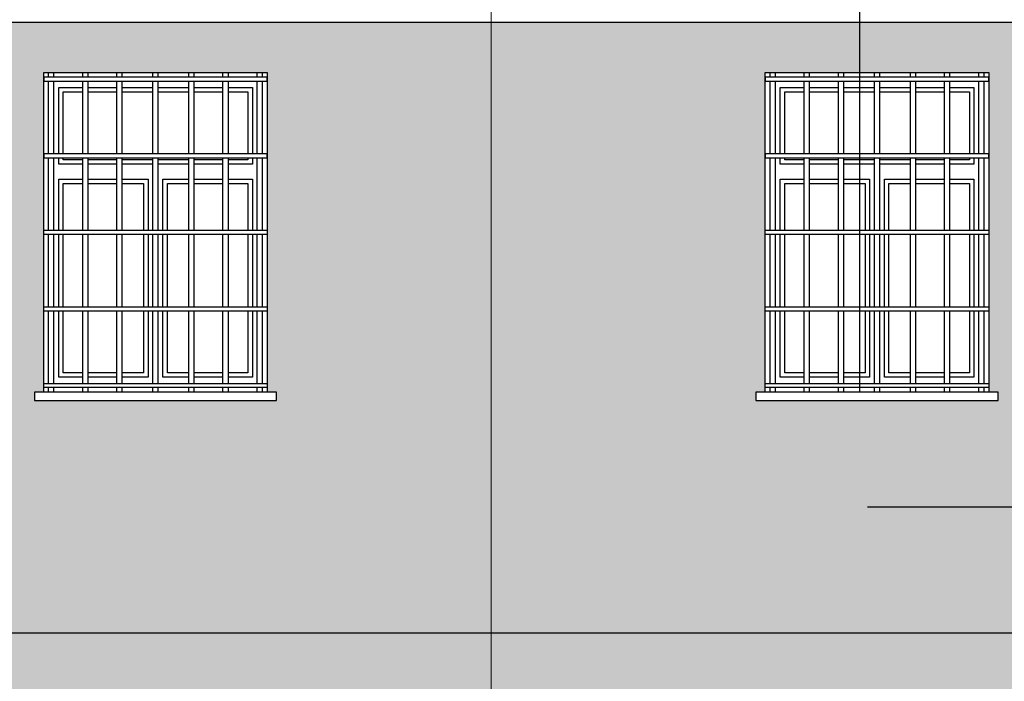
# Model space of a CAD drawing. Header units: millimetres. Extents: x 50026 to 146998, y 1038179 to 1573505.
# Tile 94 of 122: x 52866 to 53328, y 1049572 to 1049882. Entities that reach past the tile are written whole.
import ezdxf

# ---------------------------------------------------------------- set-up
doc = ezdxf.new("R2010")
doc.units = ezdxf.units.MM
doc.header["$LTSCALE"] = 0.025
doc.layers.add('kolory', color=7, linetype='Continuous', lineweight=9)
for name, color, linetype in [('NAPISY', 2, 'Continuous'), ('szrafy', 8, 'Continuous'), ('ściany', 5, 'Continuous')]:
    doc.layers.add(name, color=color, linetype=linetype)

# ---------------------------------------------------------------- blocks, each defined once
blk = doc.blocks.new('1')
at = {"layer": 'ściany'}
h = blk.add_hatch(color=253, dxfattribs=at)
h.dxf.hatch_style = 1
h.paths.add_polyline_path([(53502.58, 1049880.99), (50900.36, 1049880.99), (50900.36, 1049857.48), (50930.18, 1049857.48), (51032.97, 1049857.48), (51032.97, 1049707.48), (51037.37, 1049707.48), (51037.37, 1049703.58), (50923.57, 1049703.58), (50923.57, 1049707.48), (50927.97, 1049707.48), (50927.97, 1049857.48), (50900.36, 1049857.48), (50900.36, 1049594.37), (53502.58, 1049594.37)])
h.paths.add_polyline_path([(51847.57, 1049703.58), (51847.57, 1049707.48), (51851.97, 1049707.48), (51851.97, 1049857.48), (51956.97, 1049857.48), (51956.97, 1049707.48), (51961.37, 1049707.48), (51961.37, 1049703.58)], flags=16)
h.paths.add_polyline_path([(51756.37, 1049703.58), (51642.57, 1049703.58), (51642.57, 1049707.48), (51646.97, 1049707.48), (51646.97, 1049857.48), (51751.97, 1049857.48), (51751.97, 1049707.48), (51756.37, 1049707.48)], flags=16)
h.paths.add_polyline_path([(52052.57, 1049703.58), (52052.57, 1049707.48), (52056.97, 1049707.48), (52056.97, 1049857.48), (52161.97, 1049857.48), (52161.97, 1049707.48), (52166.37, 1049707.48), (52166.37, 1049703.58)], flags=16)
h.paths.add_polyline_path([(51488.87, 1049703.58), (51375.07, 1049703.58), (51375.07, 1049707.48), (51379.47, 1049707.48), (51379.47, 1049857.48), (51484.47, 1049857.48), (51484.47, 1049707.48), (51488.87, 1049707.48)], flags=16)
h.paths.add_polyline_path([(52360.07, 1049703.58), (52360.07, 1049707.48), (52364.47, 1049707.48), (52364.47, 1049857.48), (52469.47, 1049857.48), (52469.47, 1049707.48), (52473.87, 1049707.48), (52473.87, 1049703.58)], flags=16)
h.paths.add_polyline_path([(51192.37, 1049703.58), (51078.57, 1049703.58), (51078.57, 1049707.48), (51082.97, 1049707.48), (51082.97, 1049857.48), (51187.97, 1049857.48), (51187.97, 1049707.48), (51192.37, 1049707.48)], flags=16)
h.paths.add_polyline_path([(52667.57, 1049703.58), (52667.57, 1049707.48), (52671.97, 1049707.48), (52671.97, 1049857.48), (52776.97, 1049857.48), (52776.97, 1049707.48), (52781.37, 1049707.48), (52781.37, 1049703.58)], flags=16)
h.paths.add_polyline_path([(52872.57, 1049703.58), (52872.57, 1049707.48), (52876.97, 1049707.48), (52876.97, 1049857.48), (52981.97, 1049857.48), (52981.97, 1049707.48), (52986.37, 1049707.48), (52986.37, 1049703.58)], flags=16)
h.paths.add_polyline_path([(53211.57, 1049703.58), (53211.57, 1049707.48), (53215.97, 1049707.48), (53215.97, 1049857.48), (53320.97, 1049857.48), (53320.97, 1049707.48), (53325.37, 1049707.48), (53325.37, 1049703.58)], flags=16)
h.paths.add_polyline_path([(53366.57, 1049703.58), (53366.57, 1049707.48), (53370.97, 1049707.48), (53370.97, 1049857.48), (53475.97, 1049857.48), (53475.97, 1049707.48), (53480.37, 1049707.48), (53480.37, 1049703.58)], flags=16)
h = blk.add_hatch(color=254, dxfattribs=at)
h.dxf.hatch_style = 1
h.paths.add_polyline_path([(52858.74, 1049214.8), (53029.47, 1049199.37), (53502.58, 1049199.37), (53502.58, 1049229.37), (50900.36, 1049229.37), (50900.36, 1049199.37), (52858.74, 1049199.37)])
h.paths.add_polyline_path([(53502.58, 1049594.37), (50900.36, 1049594.37), (50900.36, 1049564.37), (50927.97, 1049564.37), (50927.97, 1049492.48), (51032.97, 1049492.48), (51032.97, 1049564.37), (51082.97, 1049564.37), (51082.97, 1049492.48), (51187.97, 1049492.48), (51187.97, 1049564.37), (51379.47, 1049564.37), (51379.47, 1049492.48), (51484.47, 1049492.48), (51484.47, 1049564.37), (51646.97, 1049564.37), (51646.97, 1049492.48), (51751.97, 1049492.48), (51751.97, 1049564.37), (51851.97, 1049564.37), (51851.97, 1049492.48), (51956.97, 1049492.48), (51956.97, 1049564.37), (52056.97, 1049564.37), (52056.97, 1049492.48), (52161.97, 1049492.48), (52161.97, 1049564.37), (52364.47, 1049564.37), (52364.47, 1049492.48), (52469.47, 1049492.48), (52469.47, 1049564.37), (52671.97, 1049564.37), (52671.97, 1049492.48), (52776.97, 1049492.48), (52776.97, 1049564.37), (52876.97, 1049564.37), (52876.97, 1049492.48), (52981.97, 1049492.48), (52981.97, 1049564.37), (53215.97, 1049564.37), (53215.97, 1049492.48), (53320.97, 1049492.48), (53320.97, 1049564.37), (53370.97, 1049564.37), (53370.97, 1049492.48), (53475.97, 1049492.48), (53475.97, 1049564.37), (53502.58, 1049564.37)])
h.paths.add_polyline_path([(53527.97, 1049594.37), (53512.58, 1049594.37), (53512.58, 1049564.37), (53527.97, 1049564.37)])
h.paths.add_polyline_path([(53527.97, 1049229.37), (53512.58, 1049229.37), (53512.58, 1049199.37), (53527.97, 1049199.37)])
h.paths.add_polyline_path([(50890.36, 1049229.37), (50874.97, 1049229.37), (50874.97, 1049199.37), (50890.36, 1049199.37)])
h.paths.add_polyline_path([(50890.36, 1049594.37), (50874.97, 1049594.37), (50874.97, 1049564.37), (50890.36, 1049564.37)])

msp = doc.modelspace()

# ---------------------------------------------------------------- linework, layer by layer
at = {"layer": 'kolory', "color": 1}
msp.add_line((53087.18362, 1049553.14155), (53087.18362, 1050282.72856), dxfattribs=at)
at = {"layer": 'NAPISY', "linetype": 'Continuous', "ltscale": 0.2}
for p, q in [((53260.31454, 1049707.4764), (53260.31454, 1050389.70674)), ((54134.05013, 1049653.42463), (53263.99098, 1049653.42463))]:
    msp.add_line(p, q, dxfattribs=at)
at = {"layer": 'ściany', "color": 2}
msp.add_line((53502.57826, 1049880.99146), (50900.35863, 1049880.99146), dxfattribs=at)
at = {"layer": 'ściany', "color": 7}
for p, q in [((52879.18318, 1049855.38479), (52879.18318, 1049857.4764)), ((52881.71639, 1049855.38479), (52881.71639, 1049857.4764)), ((52895.24056, 1049855.38479), (52895.24056, 1049857.4764)), ((52897.77376, 1049855.38479), (52897.77376, 1049857.4764)), ((52911.29794, 1049855.38479), (52911.29794, 1049857.4764)), ((52913.83114, 1049855.38479), (52913.83114, 1049857.4764)), ((52928.19287, 1049855.38479), (52928.19287, 1049857.4764)), ((52930.72607, 1049855.38479), (52930.72607, 1049857.4764)), ((52945.10576, 1049855.38479), (52945.10576, 1049857.4764)), ((52947.63896, 1049855.38479), (52947.63896, 1049857.4764)), ((52961.16313, 1049855.38479), (52961.16313, 1049857.4764)), ((52963.69634, 1049855.38479), (52963.69634, 1049857.4764)), ((52977.22051, 1049855.38479), (52977.22051, 1049857.4764)), ((52979.75371, 1049855.38479), (52979.75371, 1049857.4764)), ((53218.18318, 1049855.38479), (53218.18318, 1049857.4764)), ((53220.71639, 1049855.38479), (53220.71639, 1049857.4764)), ((53234.24056, 1049855.38479), (53234.24056, 1049857.4764)), ((53236.77376, 1049855.38479), (53236.77376, 1049857.4764)), ((53250.29794, 1049855.38479), (53250.29794, 1049857.4764)), ((53252.83114, 1049855.38479), (53252.83114, 1049857.4764)), ((53267.19287, 1049855.38479), (53267.19287, 1049857.4764)), ((53269.72607, 1049855.38479), (53269.72607, 1049857.4764)), ((53284.10576, 1049855.38479), (53284.10576, 1049857.4764)), ((53286.63896, 1049855.38479), (53286.63896, 1049857.4764)), ((53300.16313, 1049855.38479), (53300.16313, 1049857.4764)), ((53302.69634, 1049855.38479), (53302.69634, 1049857.4764)), ((53316.22051, 1049855.38479), (53316.22051, 1049857.4764)), ((53318.75371, 1049855.38479), (53318.75371, 1049857.4764)), ((52879.18318, 1049819.42236), (52879.18318, 1049853.41771)), ((52881.71639, 1049819.42236), (52881.71639, 1049853.41771)), ((52895.24056, 1049819.42236), (52895.24056, 1049853.41771)), ((52897.77376, 1049819.42236), (52897.77376, 1049853.41771)), ((52911.29794, 1049819.42236), (52911.29794, 1049853.41771)), ((52913.83114, 1049819.42236), (52913.83114, 1049853.41771)), ((52928.19287, 1049819.42236), (52928.19287, 1049853.41771)), ((52930.72607, 1049819.42236), (52930.72607, 1049853.41771)), ((52945.10576, 1049819.42236), (52945.10576, 1049853.41771)), ((52947.63896, 1049819.42236), (52947.63896, 1049853.41771)), ((52961.16313, 1049819.42236), (52961.16313, 1049853.41771)), ((52963.69634, 1049819.42236), (52963.69634, 1049853.41771)), ((52977.22051, 1049819.42236), (52977.22051, 1049853.41771)), ((52979.75371, 1049819.42236), (52979.75371, 1049853.41771)), ((53218.18318, 1049819.42236), (53218.18318, 1049853.41771)), ((53220.71639, 1049819.42236), (53220.71639, 1049853.41771)), ((53234.24056, 1049819.42236), (53234.24056, 1049853.41771)), ((53236.77376, 1049819.42236), (53236.77376, 1049853.41771)), ((53250.29794, 1049819.42236), (53250.29794, 1049853.41771)), ((53252.83114, 1049819.42236), (53252.83114, 1049853.41771)), ((53267.19287, 1049819.42236), (53267.19287, 1049853.41771)), ((53269.72607, 1049819.42236), (53269.72607, 1049853.41771)), ((53284.10576, 1049819.42236), (53284.10576, 1049853.41771)), ((53286.63896, 1049819.42236), (53286.63896, 1049853.41771)), ((53300.16313, 1049819.42236), (53300.16313, 1049853.41771)), ((53302.69634, 1049819.42236), (53302.69634, 1049853.41771)), ((53316.22051, 1049819.42236), (53316.22051, 1049853.41771)), ((53318.75371, 1049819.42236), (53318.75371, 1049853.41771)), ((52879.18318, 1049783.45994), (52879.18318, 1049817.45528)), ((52881.71639, 1049783.45994), (52881.71639, 1049817.45528)), ((52895.24056, 1049783.45994), (52895.24056, 1049817.45528)), ((52897.77376, 1049783.45994), (52897.77376, 1049817.45528)), ((52911.29794, 1049783.45994), (52911.29794, 1049817.45528)), ((52913.83114, 1049783.45994), (52913.83114, 1049817.45528)), ((52928.19287, 1049783.45994), (52928.19287, 1049817.45528)), ((52930.72607, 1049783.45994), (52930.72607, 1049817.45528)), ((52945.10576, 1049783.45994), (52945.10576, 1049817.45528)), ((52947.63896, 1049783.45994), (52947.63896, 1049817.45528)), ((52961.16313, 1049783.45994), (52961.16313, 1049817.45528)), ((52963.69634, 1049783.45994), (52963.69634, 1049817.45528)), ((52977.22051, 1049783.45994), (52977.22051, 1049817.45528)), ((52979.75371, 1049783.45994), (52979.75371, 1049817.45528)), ((53218.18318, 1049783.45994), (53218.18318, 1049817.45528)), ((53220.71639, 1049783.45994), (53220.71639, 1049817.45528)), ((53234.24056, 1049783.45994), (53234.24056, 1049817.45528)), ((53236.77376, 1049783.45994), (53236.77376, 1049817.45528)), ((53250.29794, 1049783.45994), (53250.29794, 1049817.45528)), ((53252.83114, 1049783.45994), (53252.83114, 1049817.45528)), ((53267.19287, 1049783.45994), (53267.19287, 1049817.45528)), ((53269.72607, 1049783.45994), (53269.72607, 1049817.45528)), ((53284.10576, 1049783.45994), (53284.10576, 1049817.45528)), ((53286.63896, 1049783.45994), (53286.63896, 1049817.45528)), ((53300.16313, 1049783.45994), (53300.16313, 1049817.45528)), ((53302.69634, 1049783.45994), (53302.69634, 1049817.45528)), ((53316.22051, 1049783.45994), (53316.22051, 1049817.45528)), ((53318.75371, 1049783.45994), (53318.75371, 1049817.45528)), ((52879.18318, 1049747.49752), (52879.18318, 1049781.49286)), ((52881.71639, 1049747.49752), (52881.71639, 1049781.49286)), ((52895.24056, 1049747.49752), (52895.24056, 1049781.49286)), ((52897.77376, 1049747.49752), (52897.77376, 1049781.49286)), ((52911.29794, 1049747.49752), (52911.29794, 1049781.49286)), ((52913.83114, 1049747.49752), (52913.83114, 1049781.49286)), ((52928.19287, 1049747.49752), (52928.19287, 1049781.49286)), ((52930.72607, 1049747.49752), (52930.72607, 1049781.49286)), ((52945.10576, 1049747.49752), (52945.10576, 1049781.49286)), ((52947.63896, 1049747.49752), (52947.63896, 1049781.49286)), ((52961.16313, 1049747.49752), (52961.16313, 1049781.49286)), ((52963.69634, 1049747.49752), (52963.69634, 1049781.49286)), ((52977.22051, 1049747.49752), (52977.22051, 1049781.49286)), ((52979.75371, 1049747.49752), (52979.75371, 1049781.49286)), ((53218.18318, 1049747.49752), (53218.18318, 1049781.49286)), ((53220.71639, 1049747.49752), (53220.71639, 1049781.49286)), ((53234.24056, 1049747.49752), (53234.24056, 1049781.49286)), ((53236.77376, 1049747.49752), (53236.77376, 1049781.49286)), ((53250.29794, 1049747.49752), (53250.29794, 1049781.49286)), ((53252.83114, 1049747.49752), (53252.83114, 1049781.49286)), ((53267.19287, 1049747.49752), (53267.19287, 1049781.49286)), ((53269.72607, 1049747.49752), (53269.72607, 1049781.49286)), ((53284.10576, 1049747.49752), (53284.10576, 1049781.49286)), ((53286.63896, 1049747.49752), (53286.63896, 1049781.49286)), ((53300.16313, 1049747.49752), (53300.16313, 1049781.49286)), ((53302.69634, 1049747.49752), (53302.69634, 1049781.49286)), ((53316.22051, 1049747.49752), (53316.22051, 1049781.49286)), ((53318.75371, 1049747.49752), (53318.75371, 1049781.49286)), ((52879.18318, 1049711.53509), (52879.18318, 1049745.53044)), ((52881.71639, 1049711.53509), (52881.71639, 1049745.53044)), ((52895.24056, 1049711.53509), (52895.24056, 1049745.53044)), ((52897.77376, 1049711.53509), (52897.77376, 1049745.53044)), ((52911.29794, 1049711.53509), (52911.29794, 1049745.53044)), ((52913.83114, 1049711.53509), (52913.83114, 1049745.53044)), ((52928.19287, 1049711.53509), (52928.19287, 1049745.53044)), ((52930.72607, 1049711.53509), (52930.72607, 1049745.53044)), ((52945.10576, 1049711.53509), (52945.10576, 1049745.53044)), ((52947.63896, 1049711.53509), (52947.63896, 1049745.53044)), ((52961.16313, 1049711.53509), (52961.16313, 1049745.53044)), ((52963.69634, 1049711.53509), (52963.69634, 1049745.53044)), ((52977.22051, 1049711.53509), (52977.22051, 1049745.53044)), ((52979.75371, 1049711.53509), (52979.75371, 1049745.53044)), ((53218.18318, 1049711.53509), (53218.18318, 1049745.53044)), ((53220.71639, 1049711.53509), (53220.71639, 1049745.53044)), ((53234.24056, 1049711.53509), (53234.24056, 1049745.53044)), ((53236.77376, 1049711.53509), (53236.77376, 1049745.53044)), ((53250.29794, 1049711.53509), (53250.29794, 1049745.53044)), ((53252.83114, 1049711.53509), (53252.83114, 1049745.53044)), ((53267.19287, 1049711.53509), (53267.19287, 1049745.53044)), ((53269.72607, 1049711.53509), (53269.72607, 1049745.53044)), ((53284.10576, 1049711.53509), (53284.10576, 1049745.53044)), ((53286.63896, 1049711.53509), (53286.63896, 1049745.53044)), ((53300.16313, 1049711.53509), (53300.16313, 1049745.53044)), ((53302.69634, 1049711.53509), (53302.69634, 1049745.53044)), ((53316.22051, 1049711.53509), (53316.22051, 1049745.53044)), ((53318.75371, 1049711.53509), (53318.75371, 1049745.53044)), ((52879.18318, 1049707.4764), (52879.18318, 1049709.56801)), ((52881.71639, 1049707.4764), (52881.71639, 1049709.56801)), ((52895.24056, 1049707.4764), (52895.24056, 1049709.56801)), ((52897.77376, 1049707.4764), (52897.77376, 1049709.56801)), ((52911.29794, 1049707.4764), (52911.29794, 1049709.56801)), ((52913.83114, 1049707.4764), (52913.83114, 1049709.56801)), ((52928.19287, 1049707.4764), (52928.19287, 1049709.56801)), ((52930.72607, 1049707.4764), (52930.72607, 1049709.56801)), ((52945.10576, 1049707.4764), (52945.10576, 1049709.56801)), ((52947.63896, 1049707.4764), (52947.63896, 1049709.56801)), ((52961.16313, 1049707.4764), (52961.16313, 1049709.56801)), ((52963.69634, 1049707.4764), (52963.69634, 1049709.56801)), ((52977.22051, 1049707.4764), (52977.22051, 1049709.56801)), ((52979.75371, 1049707.4764), (52979.75371, 1049709.56801)), ((53218.18318, 1049707.4764), (53218.18318, 1049709.56801)), ((53220.71639, 1049707.4764), (53220.71639, 1049709.56801)), ((53234.24056, 1049707.4764), (53234.24056, 1049709.56801)), ((53236.77376, 1049707.4764), (53236.77376, 1049709.56801)), ((53250.29794, 1049707.4764), (53250.29794, 1049709.56801)), ((53252.83114, 1049707.4764), (53252.83114, 1049709.56801)), ((53267.19287, 1049707.4764), (53267.19287, 1049709.56801)), ((53269.72607, 1049707.4764), (53269.72607, 1049709.56801)), ((53284.10576, 1049707.4764), (53284.10576, 1049709.56801)), ((53286.63896, 1049707.4764), (53286.63896, 1049709.56801)), ((53300.16313, 1049707.4764), (53300.16313, 1049709.56801)), ((53302.69634, 1049707.4764), (53302.69634, 1049709.56801)), ((53316.22051, 1049707.4764), (53316.22051, 1049709.56801)), ((53318.75371, 1049707.4764), (53318.75371, 1049709.56801)), ((53502.57826, 1049594.37447), (50900.35863, 1049594.37447))]:
    msp.add_line(p, q, dxfattribs=at)
at = {"layer": 'ściany', "color": 2}
for points in [[(52876.96845, 1049857.4764), (52981.96845, 1049857.4764), (52981.96845, 1049707.4764), (52876.96845, 1049707.4764)], [(53215.96845, 1049857.4764), (53320.96845, 1049857.4764), (53320.96845, 1049707.4764), (53215.96845, 1049707.4764)]]:
    msp.add_lwpolyline(points, close=True, dxfattribs=at)
at = {"layer": 'ściany', "color": 7}
for points in [[(52981.96845, 1049855.38479), (52876.96845, 1049855.38479), (52876.96845, 1049853.41771), (52981.96845, 1049853.41771)], [(53320.96845, 1049855.38479), (53215.96845, 1049855.38479), (53215.96845, 1049853.41771), (53320.96845, 1049853.41771)], [(52981.96845, 1049819.42236), (52876.96845, 1049819.42236), (52876.96845, 1049817.45528), (52981.96845, 1049817.45528)], [(53320.96845, 1049819.42236), (53215.96845, 1049819.42236), (53215.96845, 1049817.45528), (53320.96845, 1049817.45528)], [(52981.96845, 1049781.49286), (52876.96845, 1049781.49286), (52876.96845, 1049783.45994), (52981.96845, 1049783.45994)], [(53320.96845, 1049781.49286), (53215.96845, 1049781.49286), (53215.96845, 1049783.45994), (53320.96845, 1049783.45994)], [(52981.96845, 1049745.53044), (52876.96845, 1049745.53044), (52876.96845, 1049747.49752), (52981.96845, 1049747.49752)], [(53320.96845, 1049745.53044), (53215.96845, 1049745.53044), (53215.96845, 1049747.49752), (53320.96845, 1049747.49752)], [(52981.96845, 1049709.56801), (52876.96845, 1049709.56801), (52876.96845, 1049711.53509), (52981.96845, 1049711.53509)], [(53320.96845, 1049709.56801), (53215.96845, 1049709.56801), (53215.96845, 1049711.53509), (53320.96845, 1049711.53509)], [(52986.37127, 1049707.4764), (52872.56562, 1049707.4764), (52872.56562, 1049703.58113), (52986.37127, 1049703.58113)], [(53325.37127, 1049707.4764), (53211.56562, 1049707.4764), (53211.56562, 1049703.58113), (53325.37127, 1049703.58113)]]:
    msp.add_lwpolyline(points, close=True, dxfattribs=at)
for points in [[(52883.96845, 1049819.42236), (52883.96845, 1049850.4764), (52895.24056, 1049850.4764)], [(52883.96845, 1049819.42236), (52883.96845, 1049850.4764), (52895.24056, 1049850.4764)], [(52897.77376, 1049850.4764), (52911.29794, 1049850.4764)], [(52897.77376, 1049850.4764), (52911.29794, 1049850.4764)], [(52913.83114, 1049850.4764), (52928.19287, 1049850.4764)], [(52913.83114, 1049850.4764), (52928.19287, 1049850.4764)], [(52930.72607, 1049850.4764), (52945.10576, 1049850.4764)], [(52930.72607, 1049850.4764), (52945.10576, 1049850.4764)], [(52947.63896, 1049850.4764), (52961.16313, 1049850.4764)], [(52947.63896, 1049850.4764), (52961.16313, 1049850.4764)], [(52963.69634, 1049850.4764), (52974.96845, 1049850.4764), (52974.96845, 1049819.42236)], [(52963.69634, 1049850.4764), (52974.96845, 1049850.4764), (52974.96845, 1049819.42236)], [(53222.96845, 1049819.42236), (53222.96845, 1049850.4764), (53234.24056, 1049850.4764)], [(53222.96845, 1049819.42236), (53222.96845, 1049850.4764), (53234.24056, 1049850.4764)], [(53236.77376, 1049850.4764), (53250.29794, 1049850.4764)], [(53236.77376, 1049850.4764), (53250.29794, 1049850.4764)], [(53252.83114, 1049850.4764), (53267.19287, 1049850.4764)], [(53252.83114, 1049850.4764), (53267.19287, 1049850.4764)], [(53269.72607, 1049850.4764), (53284.10576, 1049850.4764)], [(53269.72607, 1049850.4764), (53284.10576, 1049850.4764)], [(53286.63896, 1049850.4764), (53300.16313, 1049850.4764)], [(53286.63896, 1049850.4764), (53300.16313, 1049850.4764)], [(53302.69634, 1049850.4764), (53313.96845, 1049850.4764), (53313.96845, 1049819.42236)], [(53302.69634, 1049850.4764), (53313.96845, 1049850.4764), (53313.96845, 1049819.42236)], [(52883.96845, 1049814.48721), (52883.96845, 1049817.45528)], [(52895.24056, 1049814.48721), (52883.96845, 1049814.48721), (52883.96845, 1049817.45528)], [(52911.29794, 1049814.48721), (52897.77376, 1049814.48721)], [(52928.19287, 1049814.48721), (52913.83114, 1049814.48721)], [(52945.10576, 1049814.48721), (52930.72607, 1049814.48721)], [(52961.16313, 1049814.48721), (52947.63896, 1049814.48721)], [(52974.96845, 1049817.45528), (52974.96845, 1049814.48721), (52963.69634, 1049814.48721)], [(52974.96845, 1049817.45528), (52974.96845, 1049814.48721)], [(53222.96845, 1049814.48721), (53222.96845, 1049817.45528)], [(53234.24056, 1049814.48721), (53222.96845, 1049814.48721), (53222.96845, 1049817.45528)], [(53250.29794, 1049814.48721), (53236.77376, 1049814.48721)], [(53267.19287, 1049814.48721), (53252.83114, 1049814.48721)], [(53284.10576, 1049814.48721), (53269.72607, 1049814.48721)], [(53300.16313, 1049814.48721), (53286.63896, 1049814.48721)], [(53313.96845, 1049817.45528), (53313.96845, 1049814.48721), (53302.69634, 1049814.48721)], [(53313.96845, 1049817.45528), (53313.96845, 1049814.48721)], [(52883.96845, 1049783.45994), (52883.96845, 1049807.48721)], [(52883.96845, 1049783.45994), (52883.96845, 1049807.48721), (52895.24056, 1049807.48721)], [(52897.77376, 1049807.48721), (52911.29794, 1049807.48721)], [(52913.83114, 1049807.48721), (52925.96845, 1049807.48721), (52925.96845, 1049783.45994)], [(52932.96845, 1049783.45994), (52932.96845, 1049807.48721), (52945.10576, 1049807.48721)], [(52947.63896, 1049807.48721), (52961.16313, 1049807.48721)], [(52963.69634, 1049807.48721), (52974.96845, 1049807.48721), (52974.96845, 1049783.45994)], [(52974.96845, 1049807.48721), (52974.96845, 1049783.45994)], [(53222.96845, 1049783.45994), (53222.96845, 1049807.48721)], [(53222.96845, 1049783.45994), (53222.96845, 1049807.48721), (53234.24056, 1049807.48721)], [(53236.77376, 1049807.48721), (53250.29794, 1049807.48721)], [(53252.83114, 1049807.48721), (53264.96845, 1049807.48721), (53264.96845, 1049783.45994)], [(53271.96845, 1049783.45994), (53271.96845, 1049807.48721), (53284.10576, 1049807.48721)], [(53286.63896, 1049807.48721), (53300.16313, 1049807.48721)], [(53302.69634, 1049807.48721), (53313.96845, 1049807.48721), (53313.96845, 1049783.45994)], [(53313.96845, 1049807.48721), (53313.96845, 1049783.45994)], [(52883.96845, 1049747.49752), (52883.96845, 1049781.49286)], [(52883.96845, 1049747.49752), (52883.96845, 1049781.49286)], [(52925.96845, 1049781.49286), (52925.96845, 1049747.49752)], [(52932.96845, 1049747.49752), (52932.96845, 1049781.49286)], [(52974.96845, 1049781.49286), (52974.96845, 1049747.49752)], [(52974.96845, 1049781.49286), (52974.96845, 1049747.49752)], [(53222.96845, 1049747.49752), (53222.96845, 1049781.49286)], [(53222.96845, 1049747.49752), (53222.96845, 1049781.49286)], [(53264.96845, 1049781.49286), (53264.96845, 1049747.49752)], [(53271.96845, 1049747.49752), (53271.96845, 1049781.49286)], [(53313.96845, 1049781.49286), (53313.96845, 1049747.49752)], [(53313.96845, 1049781.49286), (53313.96845, 1049747.49752)], [(52895.24056, 1049714.4764), (52883.96845, 1049714.4764), (52883.96845, 1049745.53044)], [(52895.24056, 1049714.4764), (52883.96845, 1049714.4764), (52883.96845, 1049745.53044)], [(52925.96845, 1049745.53044), (52925.96845, 1049714.4764), (52913.83114, 1049714.4764)], [(52945.10576, 1049714.4764), (52932.96845, 1049714.4764), (52932.96845, 1049745.53044)], [(52974.96845, 1049745.53044), (52974.96845, 1049714.4764), (52963.69634, 1049714.4764)], [(52974.96845, 1049745.53044), (52974.96845, 1049714.4764), (52963.69634, 1049714.4764)], [(53234.24056, 1049714.4764), (53222.96845, 1049714.4764), (53222.96845, 1049745.53044)], [(53234.24056, 1049714.4764), (53222.96845, 1049714.4764), (53222.96845, 1049745.53044)], [(53264.96845, 1049745.53044), (53264.96845, 1049714.4764), (53252.83114, 1049714.4764)], [(53284.10576, 1049714.4764), (53271.96845, 1049714.4764), (53271.96845, 1049745.53044)], [(53313.96845, 1049745.53044), (53313.96845, 1049714.4764), (53302.69634, 1049714.4764)], [(53313.96845, 1049745.53044), (53313.96845, 1049714.4764), (53302.69634, 1049714.4764)], [(52911.29794, 1049714.4764), (52897.77376, 1049714.4764)], [(52911.29794, 1049714.4764), (52897.77376, 1049714.4764)], [(52925.96845, 1049714.4764), (52913.83114, 1049714.4764)], [(52945.10576, 1049714.4764), (52932.96845, 1049714.4764)], [(52961.16313, 1049714.4764), (52947.63896, 1049714.4764)], [(52961.16313, 1049714.4764), (52947.63896, 1049714.4764)], [(53250.29794, 1049714.4764), (53236.77376, 1049714.4764)], [(53250.29794, 1049714.4764), (53236.77376, 1049714.4764)], [(53264.96845, 1049714.4764), (53252.83114, 1049714.4764)], [(53284.10576, 1049714.4764), (53271.96845, 1049714.4764)], [(53300.16313, 1049714.4764), (53286.63896, 1049714.4764)], [(53300.16313, 1049714.4764), (53286.63896, 1049714.4764)]]:
    msp.add_lwpolyline(points, dxfattribs=at)
at = {"layer": 'ściany', "color": 1}
for points in [[(52886.06007, 1049819.42236), (52886.06007, 1049848.38478), (52895.24056, 1049848.38478)], [(52897.77376, 1049848.38478), (52911.29794, 1049848.38478)], [(52913.83114, 1049848.38478), (52928.19287, 1049848.38478)], [(52930.72607, 1049848.38478), (52945.10576, 1049848.38478)], [(52947.63896, 1049848.38478), (52961.16313, 1049848.38478)], [(52963.69634, 1049848.38478), (52972.87683, 1049848.38478), (52972.87683, 1049819.42236)], [(53225.06007, 1049819.42236), (53225.06007, 1049848.38478), (53234.24056, 1049848.38478)], [(53236.77376, 1049848.38478), (53250.29794, 1049848.38478)], [(53252.83114, 1049848.38478), (53267.19287, 1049848.38478)], [(53269.72607, 1049848.38478), (53284.10576, 1049848.38478)], [(53286.63896, 1049848.38478), (53300.16313, 1049848.38478)], [(53302.69634, 1049848.38478), (53311.87683, 1049848.38478), (53311.87683, 1049819.42236)], [(52895.24056, 1049816.57883), (52886.06007, 1049816.57883), (52886.06007, 1049817.45528)], [(52911.29794, 1049816.57883), (52897.77376, 1049816.57883)], [(52928.19287, 1049816.57883), (52913.83114, 1049816.57883)], [(52945.10576, 1049816.57883), (52930.72607, 1049816.57883)], [(52961.16313, 1049816.57883), (52947.63896, 1049816.57883)], [(52972.87683, 1049817.45528), (52972.87683, 1049816.57883), (52963.69634, 1049816.57883)], [(53234.24056, 1049816.57883), (53225.06007, 1049816.57883), (53225.06007, 1049817.45528)], [(53250.29794, 1049816.57883), (53236.77376, 1049816.57883)], [(53267.19287, 1049816.57883), (53252.83114, 1049816.57883)], [(53284.10576, 1049816.57883), (53269.72607, 1049816.57883)], [(53300.16313, 1049816.57883), (53286.63896, 1049816.57883)], [(53311.87683, 1049817.45528), (53311.87683, 1049816.57883), (53302.69634, 1049816.57883)], [(52886.06007, 1049783.45994), (52886.06007, 1049805.3956), (52895.24056, 1049805.3956)], [(52897.77376, 1049805.3956), (52911.29794, 1049805.3956)], [(52913.83114, 1049805.3956), (52923.87683, 1049805.3956), (52923.87683, 1049783.45994)], [(52935.06007, 1049783.45994), (52935.06007, 1049805.3956), (52945.10576, 1049805.3956)], [(52947.63896, 1049805.3956), (52961.16313, 1049805.3956)], [(52963.69634, 1049805.3956), (52972.87683, 1049805.3956), (52972.87683, 1049783.45994)], [(53225.06007, 1049783.45994), (53225.06007, 1049805.3956), (53234.24056, 1049805.3956)], [(53236.77376, 1049805.3956), (53250.29794, 1049805.3956)], [(53252.83114, 1049805.3956), (53262.87683, 1049805.3956), (53262.87683, 1049783.45994)], [(53274.06007, 1049783.45994), (53274.06007, 1049805.3956), (53284.10576, 1049805.3956)], [(53286.63896, 1049805.3956), (53300.16313, 1049805.3956)], [(53302.69634, 1049805.3956), (53311.87683, 1049805.3956), (53311.87683, 1049783.45994)], [(52886.06007, 1049747.49752), (52886.06007, 1049781.49286)], [(52923.87683, 1049781.49286), (52923.87683, 1049747.49752)], [(52935.06007, 1049747.49752), (52935.06007, 1049781.49286)], [(52972.87683, 1049781.49286), (52972.87683, 1049747.49752)], [(53225.06007, 1049747.49752), (53225.06007, 1049781.49286)], [(53262.87683, 1049781.49286), (53262.87683, 1049747.49752)], [(53274.06007, 1049747.49752), (53274.06007, 1049781.49286)], [(53311.87683, 1049781.49286), (53311.87683, 1049747.49752)], [(52895.24056, 1049716.56802), (52886.06007, 1049716.56802), (52886.06007, 1049745.53044)], [(52923.87683, 1049745.53044), (52923.87683, 1049716.56802), (52913.83114, 1049716.56802)], [(52945.10576, 1049716.56802), (52935.06007, 1049716.56802), (52935.06007, 1049745.53044)], [(52972.87683, 1049745.53044), (52972.87683, 1049716.56802), (52963.69634, 1049716.56802)], [(53234.24056, 1049716.56802), (53225.06007, 1049716.56802), (53225.06007, 1049745.53044)], [(53262.87683, 1049745.53044), (53262.87683, 1049716.56802), (53252.83114, 1049716.56802)], [(53284.10576, 1049716.56802), (53274.06007, 1049716.56802), (53274.06007, 1049745.53044)], [(53311.87683, 1049745.53044), (53311.87683, 1049716.56802), (53302.69634, 1049716.56802)], [(52911.29794, 1049716.56802), (52897.77376, 1049716.56802)], [(52961.16313, 1049716.56802), (52947.63896, 1049716.56802)], [(53250.29794, 1049716.56802), (53236.77376, 1049716.56802)], [(53300.16313, 1049716.56802), (53286.63896, 1049716.56802)]]:
    msp.add_lwpolyline(points, dxfattribs=at)

# ---------------------------------------------------------------- block references
at = {"layer": 'szrafy', "color": 24}
msp.add_blockref('1', (0, 0), dxfattribs=at)

doc.saveas('drawing.dxf')
